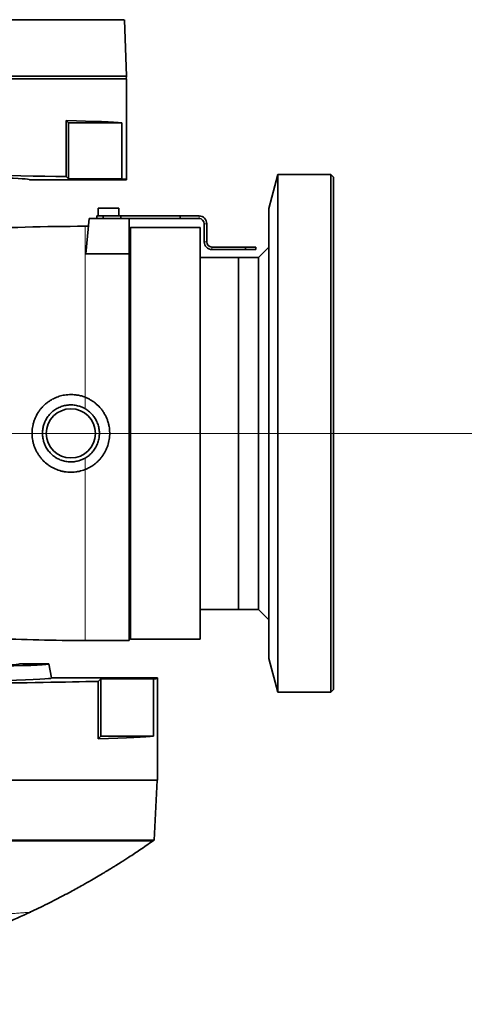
# Model space of a CAD drawing. Header units: millimetres. Extents: x 0 to 14900, y 0 to 10500.
# Tile 45 of 50: x 12618 to 12790, y 5513 to 5894. Entities that reach past the tile are written whole.
import ezdxf

# ---------------------------------------------------------------- set-up
doc = ezdxf.new("R2010")
doc.units = ezdxf.units.MM
doc.header["$LTSCALE"] = 25
doc.styles.add('SLDTEXTSTYLE0', font='TXT', dxfattribs={"width": 0.605})
doc.dimstyles.new('SLDDIMSTYLE2', dxfattribs={"dimtxt": 87.5, "dimasz": 87.5, "dimexe": 0, "dimexo": 0.0625, "dimgap": 21.875, "dimtad": 1, "dimdec": 4, "dimlfac": 25, "dimzin": 12, "dimdsep": 46, "dimtxsty": 'SLDTEXTSTYLE0', "dimsah": 1, "dimcen": 0.09, "dimadec": 1, "dimazin": 3, "dimtfac": 1, "dimtofl": 0, "dimtmove": 0, "dimatfit": 3, "dimfxl": 1, "dimfrac": 2, "dimtolj": 1, "dimtzin": 12, "dimarcsym": 0})

# ---------------------------------------------------------------- blocks, each defined once
blk = doc.blocks.new('_D_6')
at = {"color": 7, "linetype": 'Continuous', "lineweight": 0}
for p, q in [((7972.55, 6237.04), (7775.38, 6271.81)), ((12131.86, 5733.81), (13924.74, 5733.81))]:
    blk.add_line(p, q, dxfattribs=at)
at = {"color": 7, "linetype": 'Continuous', "lineweight": 18}
blk.add_arc((10826.53, 5733.81), 3060.71, 0, 170, dxfattribs=at)
for points in [[(7812.31, 6265.3), (7841.01, 6348.9), (7816.46, 6353.59)], [(13887.24, 5733.81), (13898.49, 5821.48), (13873.49, 5821.12)]]:
    blk.add_solid(points, dxfattribs=at)
at = {"color": 7, "linetype": 'Continuous', "lineweight": 18, "insert": (10991.66, 8905.45), "char_height": 87.5, "attachment_point": 1, "rotation": 354.776, "style": 'SLDTEXTSTYLE0'}
blk.add_mtext('170°', dxfattribs=at)
blk = doc.blocks.new('_D_7')
at = {"color": 7, "linetype": 'Continuous', "lineweight": 0}
for p, q in [((12131.86, 5733.81), (13924.74, 5733.81)), ((7972.55, 5230.58), (7775.38, 5195.81))]:
    blk.add_line(p, q, dxfattribs=at)
at = {"color": 7, "linetype": 'Continuous', "lineweight": 18}
blk.add_arc((10826.53, 5733.81), 3060.71, 190, 0, dxfattribs=at)
for points in [[(13887.24, 5733.81), (13873.49, 5646.5), (13898.49, 5646.14)], [(7812.31, 5202.32), (7816.46, 5114.03), (7841.01, 5118.72)]]:
    blk.add_solid(points, dxfattribs=at)
at = {"color": 7, "linetype": 'Continuous', "lineweight": 18, "insert": (10959.6, 2786.27), "char_height": 87.5, "attachment_point": 1, "rotation": 5, "style": 'SLDTEXTSTYLE0'}
blk.add_mtext('170°', dxfattribs=at)

msp = doc.modelspace()

# ---------------------------------------------------------------- linework, layer by layer
at = {"color": 7, "linetype": 'Continuous', "lineweight": 35}
for p, q in [((12658.9904555, 5871.8100723), (12658.2292129, 5893.6092071)), ((12658.9904555, 5871.8100723), (12549.0253763, 5871.8100723)), ((12659.0253763, 5870.8100723), (12549.0253763, 5870.8100723)), ((12658.9292929, 5870.8100723), (12658.9904555, 5871.8100723)), ((12659.0253763, 5831.8100723), (12659.0253763, 5870.8100723)), ((12635.7329625, 5854.6424861), (12635.7329625, 5832.9915874)), ((12635.7329625, 5854.6424861), (12636.5653763, 5853.8100723)), ((12636.5653763, 5853.8100723), (12636.5653763, 5832.1591736)), ((12636.5653763, 5853.8100723), (12657.1919145, 5853.8100723)), ((12657.1919145, 5832.1591736), (12657.1919145, 5853.8100723)), ((12621.5253763, 5831.8100723), (12659.0253763, 5831.8100723)), ((12635.7329625, 5832.9915874), (12636.5653763, 5832.1591736)), ((12636.5653763, 5832.1591736), (12657.1919145, 5832.1591736)), ((12717.5253763, 5833.8100723), (12714.0253763, 5820.7478945)), ((12738.0253763, 5833.8100723), (12717.5253763, 5833.8100723)), ((12717.5253763, 5633.8100723), (12717.5253763, 5833.8100723)), ((12739.0253763, 5832.8100723), (12738.0253763, 5833.8100723)), ((12738.0253763, 5633.8100723), (12738.0253763, 5833.8100723)), ((12739.0253763, 5634.8100723), (12739.0253763, 5832.8100723)), ((12648.0253763, 5820.8100723), (12648.0253763, 5817.8100723)), ((12648.0253763, 5820.8100723), (12656.0253763, 5820.8100723)), ((12656.0253763, 5817.8100723), (12656.0253763, 5820.8100723)), ((12714.0253763, 5646.8722501), (12714.0253763, 5820.7478945)), ((12644.5253763, 5816.8100723), (12643.3297657, 5803.1441809)), ((12644.5253763, 5816.8100723), (12660.0253763, 5816.8100723)), ((12647.5253763, 5816.8100723), (12647.5253763, 5817.8100723)), ((12647.5253763, 5817.8100723), (12650.0253763, 5817.8100723)), ((12650.0253763, 5817.8100723), (12650.0253763, 5816.8100723)), ((12650.0253763, 5817.8100723), (12656.8437073, 5817.8100723)), ((12656.8437073, 5816.8100723), (12656.8437073, 5817.8100723)), ((12656.8437073, 5817.8100723), (12679.7253763, 5817.8100723)), ((12660.0253763, 5803.1441809), (12660.0253763, 5816.8100723)), ((12660.0253763, 5816.8100723), (12679.7253763, 5816.8100723)), ((12679.7253763, 5816.8100723), (12679.7253763, 5817.8100723)), ((12679.7253763, 5817.8100723), (12687.0253763, 5817.8100723)), ((12679.7253763, 5816.8100723), (12687.0253763, 5816.8100723)), ((12682.2253763, 5817.9100723), (12682.2253763, 5817.8100723)), ((12682.2253763, 5817.9100723), (12683.4753763, 5817.9100723)), ((12683.4753763, 5817.9100723), (12683.4753763, 5817.8100723)), ((12683.4753763, 5817.9100723), (12683.9753763, 5817.9100723)), ((12683.9753763, 5817.9100723), (12683.9753763, 5817.8100723)), ((12683.9753763, 5817.9100723), (12685.2253763, 5817.9100723)), ((12685.2253763, 5817.9100723), (12685.2253763, 5817.8100723)), ((12644.2629103, 5813.8100723), (12643.0253763, 5813.8100723)), ((12660.5253763, 5813.3100723), (12660.0253763, 5812.8100723)), ((12687.5253763, 5813.3100723), (12660.5253763, 5813.3100723)), ((12660.5253763, 5813.3100723), (12660.5253763, 5654.3100723)), ((12687.5253763, 5813.3100723), (12687.5253763, 5733.8100723)), ((12689.0253763, 5814.8100723), (12689.0253763, 5807.8100723)), ((12690.0253763, 5814.8100723), (12690.0253763, 5807.8100723)), ((12705.0253763, 5805.8100723), (12692.0253763, 5805.8100723)), ((12705.0253763, 5804.8100723), (12692.0253763, 5804.8100723)), ((12705.0253763, 5804.8100723), (12705.0253763, 5805.8100723)), ((12705.0253763, 5805.8100723), (12709.0253763, 5805.8100723)), ((12709.0253763, 5804.8100723), (12705.0253763, 5804.8100723)), ((12709.0253763, 5805.8100723), (12709.0253763, 5804.8100723)), ((12714.0253763, 5805.8100723), (12710.0253763, 5801.8100723)), ((12660.0253763, 5803.1441809), (12643.3297657, 5803.1441809)), ((12660.0253763, 5803.1441809), (12660.0253763, 5653.8100723)), ((12702.3253763, 5801.8100723), (12687.5253763, 5801.8100723)), ((12703.3259009, 5801.8100723), (12702.3253763, 5801.8100723)), ((12702.3253763, 5665.8100723), (12702.3253763, 5801.8100723)), ((12702.3253763, 5801.8100723), (12702.3253763, 5733.8100723)), ((12706.8259009, 5801.8100723), (12706.3244463, 5801.8100723)), ((12710.0253763, 5801.8100723), (12709.8244463, 5801.8100723)), ((12710.0253763, 5665.8100723), (12710.0253763, 5801.8100723)), ((12687.5253763, 5733.8100723), (12687.5253763, 5654.3100723)), ((12702.3253763, 5733.8100723), (12702.3253763, 5665.8100723)), ((12687.5253763, 5665.8100723), (12702.3253763, 5665.8100723)), ((12702.3253763, 5665.8100723), (12710.0253763, 5665.8100723)), ((12710.0253763, 5665.8100723), (12714.0253763, 5661.8100723)), ((12643.0253763, 5653.8100723), (12660.0253763, 5653.8100723)), ((12660.0253763, 5654.8100723), (12660.5253763, 5654.3100723)), ((12660.5253763, 5654.3100723), (12687.5253763, 5654.3100723)), ((12629.0253763, 5644.8100723), (12617.7311476, 5644.8100723)), ((12629.9951747, 5639.3100723), (12629.0253763, 5644.8100723)), ((12714.0253763, 5646.8722501), (12717.5253763, 5633.8100723)), ((12671.0253763, 5639.3100723), (12629.9951747, 5639.3100723)), ((12649.0253763, 5638.960971), (12648.0762252, 5638.01182)), ((12648.0762252, 5615.8609213), (12648.0762252, 5638.01182)), ((12669.5014277, 5638.960971), (12649.0253763, 5638.960971)), ((12649.0253763, 5616.8100723), (12649.0253763, 5638.960971)), ((12669.5014277, 5638.960971), (12669.5014277, 5616.8100723)), ((12671.0253763, 5599.8100723), (12671.0253763, 5639.3100723)), ((12717.5253763, 5633.8100723), (12738.0253763, 5633.8100723)), ((12738.0253763, 5633.8100723), (12739.0253763, 5634.8100723)), ((12649.0253763, 5616.8100723), (12648.0762252, 5615.8609213)), ((12669.5014277, 5616.8100723), (12649.0253763, 5616.8100723)), ((12671.0253763, 5599.8100723), (12539.0253763, 5599.8100723)), ((12669.6554076, 5576.6695134), (12670.8681529, 5599.8100723)), ((12669.0990019, 5576.2821828), (12669.6942641, 5576.6990811))]:
    msp.add_line(p, q, dxfattribs=at)
at = {"color": 8, "linetype": 'Continuous', "lineweight": 18}
for p, q in [((12687.0253763, 5816.8100723), (12687.0253763, 5817.8100723)), ((12643.0253763, 5747.765358), (12643.0253763, 5813.8100723)), ((12689.0253763, 5814.8100723), (12690.0253763, 5814.8100723)), ((12690.0253763, 5807.8100723), (12689.0253763, 5807.8100723)), ((12692.0253763, 5805.8100723), (12692.0253763, 5804.8100723)), ((12643.0253763, 5743.3363517), (12643.0253763, 5747.765358)), ((12643.0253763, 5719.8547866), (12643.0253763, 5724.2837929)), ((12643.0253763, 5653.8100723), (12643.0253763, 5719.8547866))]:
    msp.add_line(p, q, dxfattribs=at)
at = {"color": 7, "linetype": 'Continuous', "lineweight": 35}
msp.add_circle((12637.5253763, 5733.8100723), 9.5, dxfattribs=at)
at = {"color": 7, "linetype": 'Continuous', "lineweight": 18}
msp.add_arc((10826.5253734, 5733.8100723), 2848, 190, 170, dxfattribs=at)
at = {"color": 7, "linetype": 'Continuous', "lineweight": 35}
for centre, radius, start, end in [((12687.0253763, 5814.8100723), 3, 0, 90), ((12687.0253763, 5814.8100723), 2, 0, 90), ((12643.0253763, 5013.8100723), 800, 90, 93.3124775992), ((12692.0253763, 5807.8100723), 3, 180, 270), ((12692.0253763, 5807.8100723), 2, 180, 270), ((12643.0253763, 6453.8100723), 800, 267.4392982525, 270)]:
    msp.add_arc(centre, radius, start, end, dxfattribs=at)
for centre, major_axis, ratio, start_param, end_param in [((12549.0253763, 5853.460971), (110, 0), 0.0174550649, 0.182835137, 0.6628351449), ((12539.0253763, 5831.8100723), (82.5, 0), 0.0174550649, 0, 3.1415926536), ((12549.0253763, 5831.8100723), (110, 0), 0.0174550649, 0.6628351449, 1.5707963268), ((12549.0253763, 5831.8100723), (110, 0), 0.0174550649, 0, 0.182835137), ((12539.0253763, 5644.8164979), (78.7066322, 0), 0.0174552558, 3.3842506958, 6.2785082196), ((12539.0253763, 5644.8052372), (90.0004263, 0), 0.0174551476, 3.7409043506, 6.2862631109), ((12539.0253763, 5639.3051851), (90.9702293, 0), 0.0174551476, 3.7517074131, 6.2862631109), ((12539.0253763, 5639.3100723), (132, 0), 0.0174550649, 4.7123889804, 5.6846163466), ((12539.0253763, 5639.3100723), (132, 0), 0.0174550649, 6.1310843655, 6.2831853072), ((12539.0253763, 5617.1591736), (132, 0), 0.0174550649, 5.6846163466, 6.1310843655)]:
    msp.add_ellipse(centre, major_axis=major_axis, ratio=ratio, start_param=start_param, end_param=end_param, dxfattribs=at)
for points, knots in [([(12658.1482692, 5893.6063805), (12658.1427531, 5893.6063491), (12658.1293179, 5893.6062727), (12657.1983202, 5893.6055957), (12655.5062308, 5893.6044198), (12653.0502178, 5893.6014782), (12649.8335733, 5893.5993811), (12646.2178919, 5893.5952562), (12642.4408798, 5893.5923142), (12638.5965459, 5893.5890952), (12634.2303206, 5893.5846054), (12629.1820902, 5893.580697), (12623.350874, 5893.5755813), (12616.6638222, 5893.5694916), (12609.234661, 5893.5640458), (12601.2957868, 5893.5565501), (12592.9980907, 5893.550692), (12584.4180053, 5893.5432465), (12575.6321188, 5893.5367614), (12566.5614872, 5893.5298372), (12557.656501, 5893.5225976), (12551.7782653, 5893.5185774), (12549.0253763, 5893.5166947)], [0, 0, 0, 0, 0.03807512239, 0.09273672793, 0.14566912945, 0.19897172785, 0.25284772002, 0.30750911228, 0.34722681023, 0.38710007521, 0.43075984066, 0.47462655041, 0.52230732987, 0.57524024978, 0.6285434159, 0.68241997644, 0.73708202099, 0.79001408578, 0.84331636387, 0.89719202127, 0.95185307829, 1, 1, 1, 1]), ([(12706.3244463, 5801.8100521), (12706.3247332, 5801.8100583), (12706.3263018, 5801.8100924), (12706.3157336, 5801.8098624), (12706.2861961, 5801.8092235), (12706.2346379, 5801.808151), (12706.1702435, 5801.8068532), (12706.0866545, 5801.8052563), (12705.9857954, 5801.8034971), (12705.8739465, 5801.8016764), (12705.7467328, 5801.7998387), (12705.6071042, 5801.7981437), (12705.4597764, 5801.7965856), (12705.3025084, 5801.7953027), (12705.1391637, 5801.7944117), (12704.97246, 5801.7938019), (12704.8025153, 5801.7936453), (12704.6337377, 5801.7939619), (12704.5087427, 5801.7944253), (12704.3861652, 5801.7950987), (12704.2652507, 5801.7959773), (12704.1487169, 5801.7970277), (12704.0005522, 5801.7986077), (12703.8633138, 5801.800404), (12703.7408082, 5801.8022574), (12703.6288889, 5801.8040932), (12703.5334937, 5801.8058325), (12703.4572321, 5801.8073199), (12703.3943594, 5801.8085937), (12703.3502852, 5801.8095324), (12703.3309147, 5801.8099517), (12703.3221448, 5801.8101422), (12703.3257241, 5801.8100648), (12703.3259009, 5801.810061)], [0, 0, 0, 0, 0.0058511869, 0.0319926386, 0.0851640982, 0.11225726, 0.1384042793, 0.1915806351, 0.2186718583, 0.2449292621, 0.2983267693, 0.3255285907, 0.3519464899, 0.405671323, 0.4330408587, 0.4595973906, 0.5136084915, 0.5411271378, 0.5677453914, 0.5945486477, 0.6219361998, 0.6495260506, 0.6761064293, 0.7301773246, 0.7577344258, 0.7841898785, 0.8380094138, 0.865440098, 0.8917321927, 0.9452178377, 0.9724768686, 0.9986403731, 1, 1, 1, 1]), ([(12709.8244463, 5801.8100521), (12709.8247332, 5801.8100583), (12709.8263018, 5801.8100924), (12709.8157336, 5801.8098624), (12709.7861961, 5801.8092235), (12709.7346379, 5801.808151), (12709.6702435, 5801.8068532), (12709.5866545, 5801.8052563), (12709.4857954, 5801.8034971), (12709.3739465, 5801.8016764), (12709.2467328, 5801.7998387), (12709.1071042, 5801.7981437), (12708.9597764, 5801.7965856), (12708.8025084, 5801.7953027), (12708.6391637, 5801.7944117), (12708.47246, 5801.7938019), (12708.3025153, 5801.7936453), (12708.1337377, 5801.7939619), (12708.0087427, 5801.7944253), (12707.8861652, 5801.7950987), (12707.7652507, 5801.7959773), (12707.6487169, 5801.7970277), (12707.5005522, 5801.7986077), (12707.3633138, 5801.800404), (12707.2408082, 5801.8022574), (12707.1288889, 5801.8040932), (12707.0334937, 5801.8058325), (12706.9572321, 5801.8073199), (12706.8943594, 5801.8085937), (12706.8502852, 5801.8095324), (12706.8309147, 5801.8099517), (12706.8221448, 5801.8101422), (12706.8257241, 5801.8100648), (12706.8259009, 5801.810061)], [0, 0, 0, 0, 0.00585118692, 0.03199263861, 0.08516409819, 0.11225726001, 0.1384042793, 0.19158063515, 0.21867185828, 0.24492926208, 0.2983267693, 0.32552859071, 0.35194648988, 0.40567132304, 0.43304085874, 0.45959739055, 0.51360849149, 0.54112713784, 0.5677453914, 0.59454864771, 0.62193619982, 0.6495260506, 0.67610642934, 0.7301773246, 0.75773442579, 0.78418987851, 0.83800941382, 0.86544009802, 0.89173219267, 0.94521783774, 0.9724768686, 0.99864037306, 1, 1, 1, 1]), ([(12643.0253763, 5719.8547866), (12642.2432091, 5719.5870175), (12641.0653922, 5719.1838007), (12639.4157272, 5718.9133793), (12637.7525314, 5718.7703487), (12636.0753905, 5718.8400712), (12634.4279622, 5719.1152103), (12632.8112208, 5719.5275224), (12631.2536718, 5720.140232), (12629.792467, 5720.9364571), (12628.3975957, 5721.8556974), (12627.1197972, 5722.9499309), (12625.9909399, 5724.1925697), (12625.2218201, 5725.198584), (12624.5409276, 5726.264875), (12623.9525964, 5727.3823474), (12623.4550383, 5728.5587848), (12623.061408, 5729.7688263), (12622.7730373, 5731.0012075), (12622.5894596, 5732.2449137), (12622.5101611, 5733.5138632), (12622.5482679, 5735.1926092), (12622.796811, 5736.855474), (12623.2464448, 5738.4622699), (12623.8294144, 5740.0259968), (12624.6068311, 5741.5117929), (12625.5583276, 5742.8832682), (12626.361004, 5743.8543184), (12627.2420955, 5744.754308), (12628.1940279, 5745.5768783), (12629.2229787, 5746.324692), (12630.5020191, 5747.0970387), (12632.1003952, 5747.8423229), (12633.7210857, 5748.3491205), (12635.5649664, 5748.7190416), (12637.1800549, 5748.846411), (12638.8555089, 5748.7693393), (12640.1940852, 5748.5912442), (12641.5991835, 5748.2798225), (12642.5483375, 5747.9374382), (12643.0253763, 5747.765358)], [0, 0, 0, 0, 0.0424115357, 0.0638648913, 0.085679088, 0.1280966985, 0.1495558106, 0.1713778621, 0.2137229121, 0.2351362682, 0.2569052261, 0.2996169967, 0.3212918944, 0.343277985, 0.3647312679, 0.3863355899, 0.4081750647, 0.4303376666, 0.4516554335, 0.4731246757, 0.4948293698, 0.5168569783, 0.559260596, 0.5807070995, 0.6025154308, 0.6449725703, 0.6665168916, 0.6883681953, 0.7097603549, 0.7313011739, 0.7530725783, 0.7751603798, 0.8080982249, 0.8435171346, 0.8621069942, 0.9046408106, 0.9262346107, 0.9481473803, 0.9739392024, 1, 1, 1, 1]), ([(12643.0253763, 5747.765358), (12643.4094856, 5747.6031749), (12644.1804242, 5747.2776602), (12645.2843662, 5746.6667565), (12646.3471563, 5745.964599), (12647.6702581, 5744.9149773), (12648.8556668, 5743.7024141), (12649.8749459, 5742.3560323), (12650.7774128, 5740.9257462), (12651.4961079, 5739.3834762), (12652.0129982, 5737.767341), (12652.3880461, 5736.1208284), (12652.5528356, 5734.4377322), (12652.506531, 5732.7600629), (12652.31965, 5731.1002258), (12651.9265974, 5729.4745681), (12651.340589, 5727.9224122), (12650.6249081, 5726.4198133), (12649.7226588, 5725.0106593), (12648.6560681, 5723.7284363), (12647.8475692, 5722.9078894), (12646.8317186, 5722.0174177), (12645.5698746, 5721.1059795), (12644.1972495, 5720.3431065), (12643.3215697, 5719.9782105), (12643.0253763, 5719.8547866)], [0, 0, 0, 0, 0.0348697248, 0.0699863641, 0.1054828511, 0.1414982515, 0.2114150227, 0.2469003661, 0.2829011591, 0.3529602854, 0.3885326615, 0.4246382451, 0.4939307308, 0.5289856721, 0.5646475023, 0.6332924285, 0.6680073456, 0.7033012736, 0.772471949, 0.8074476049, 0.843000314, 0.8689267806, 0.9206407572, 0.9731572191, 1, 1, 1, 1]), ([(12643.0253763, 5743.3363517), (12642.8313363, 5743.4437096), (12642.2470588, 5743.7669767), (12641.421137, 5744.1134587), (12640.2020818, 5744.5060213), (12639.0730864, 5744.730845), (12637.8408405, 5744.8188487), (12636.9120514, 5744.805995), (12635.6864754, 5744.6854641), (12634.4813916, 5744.4120403), (12633.3260254, 5743.9909273), (12632.210074, 5743.4746122), (12631.162702, 5742.8201729), (12629.9725131, 5741.8485665), (12629.118094, 5740.9499911), (12628.3853892, 5739.9544427), (12627.9391191, 5739.2255428), (12627.4699048, 5738.3137025), (12627.0110084, 5737.1591932), (12626.6239226, 5735.581363), (12626.5001636, 5734.1316101), (12626.5499388, 5732.8980333), (12626.6659858, 5731.9771064), (12626.9219601, 5730.773159), (12627.3274896, 5729.6065527), (12627.8742496, 5728.5052903), (12628.3526186, 5727.7158405), (12628.8927518, 5726.9718271), (12629.4996513, 5726.2682639), (12630.1091405, 5725.6723842), (12630.8922313, 5725.012561), (12631.9145595, 5724.3081731), (12633.3668713, 5723.5783547), (12634.7545812, 5723.1336836), (12635.9719018, 5722.9068409), (12636.8976501, 5722.8149089), (12637.8227995, 5722.8014308), (12638.7388639, 5722.8642701), (12639.6557728, 5723.004973), (12640.4767321, 5723.2029861), (12641.4123927, 5723.5034233), (12642.2404705, 5723.8497787), (12642.8285057, 5724.1749331), (12643.0253763, 5724.2837929)], [0, 0, 0, 0, 0.0144570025, 0.0435317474, 0.0581646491, 0.0978969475, 0.118066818, 0.1385336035, 0.1582841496, 0.1981731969, 0.2185455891, 0.2383017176, 0.2782113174, 0.2985871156, 0.3383973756, 0.358602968, 0.3791020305, 0.3940264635, 0.4254001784, 0.4597851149, 0.4994834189, 0.5196357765, 0.5400841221, 0.559834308, 0.5997206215, 0.6200890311, 0.6398827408, 0.6598137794, 0.6799570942, 0.7003910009, 0.7153143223, 0.7466840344, 0.781061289, 0.8208793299, 0.8410936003, 0.8616064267, 0.8813649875, 0.901262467, 0.9213199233, 0.9417067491, 0.9561951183, 0.985334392, 1, 1, 1, 1]), ([(12643.0253763, 5724.2837929), (12643.2852664, 5724.4422704), (12643.8068546, 5724.760328), (12644.5414441, 5725.3222937), (12645.2373001, 5725.9469907), (12645.8748668, 5726.6286522), (12646.4487518, 5727.3561084), (12646.9589566, 5728.1271411), (12647.4077926, 5728.9485124), (12647.7836591, 5729.8030926), (12648.0837713, 5730.6796224), (12648.3093843, 5731.5755304), (12648.460487, 5732.4987657), (12648.5551775, 5733.7319786), (12648.4940601, 5734.9683756), (12648.2806984, 5736.1791203), (12648.0438954, 5737.0727489), (12647.7344198, 5737.9394634), (12647.3565282, 5738.7728844), (12646.9059189, 5739.5801521), (12646.4313608, 5740.2833201), (12645.8004051, 5741.0846784), (12644.9442164, 5741.9761519), (12643.9422337, 5742.7791243), (12643.259157, 5743.1942697), (12643.0253763, 5743.3363517)], [0, 0, 0, 0, 0.0396484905, 0.0795728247, 0.1203654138, 0.1614575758, 0.2011059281, 0.2410297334, 0.2818246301, 0.3229218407, 0.362483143, 0.4023222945, 0.4430409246, 0.4840646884, 0.563092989, 0.603208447, 0.6439098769, 0.683275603, 0.7229141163, 0.762973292, 0.803607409, 0.8333496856, 0.8958641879, 0.9643598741, 1, 1, 1, 1]), ([(12539.0253763, 5576.7304752), (12542.3884339, 5576.8016116), (12549.1370602, 5576.9443603), (12559.2083338, 5576.8782541), (12569.1912946, 5576.6971588), (12579.0347353, 5576.6150391), (12588.7000013, 5576.6938342), (12598.2464307, 5576.6963981), (12607.5898711, 5576.6750072), (12616.5971013, 5576.6806084), (12625.0838516, 5576.6820877), (12633.0289678, 5576.6755636), (12640.3982761, 5576.6770848), (12647.0180031, 5576.6801852), (12652.8246582, 5576.6733035), (12657.824571, 5576.6735213), (12662.0373176, 5576.6732879), (12665.3436844, 5576.6722045), (12667.7568038, 5576.6731457), (12669.1724135, 5576.6707706), (12669.7774778, 5576.6718038), (12669.6236959, 5576.671964), (12669.6083282, 5576.67198)], [0, 0, 0, 0, 0.049176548, 0.0986822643, 0.1481207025, 0.1978587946, 0.2479832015, 0.2984215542, 0.3512235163, 0.404392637, 0.457122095, 0.5102177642, 0.5644676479, 0.6191162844, 0.6718508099, 0.7249513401, 0.7792063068, 0.8338602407, 0.8866027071, 0.9397114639, 0.9939752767, 1, 1, 1, 1]), ([(12621.6389809, 5548.8134925), (12622.7799927, 5549.3424944), (12626.1836074, 5550.920496), (12631.4453829, 5553.5756421), (12637.1323743, 5556.5616091), (12641.6918679, 5559.0719717), (12645.23584, 5561.0884871), (12647.9663139, 5562.6814196), (12650.2463477, 5564.0386689), (12652.0367546, 5565.1231901), (12653.4673769, 5566.0010003), (12654.9440171, 5566.9157769), (12657.105746, 5568.272801), (12660.3098634, 5570.3299671), (12664.4456272, 5573.0582124), (12667.4730174, 5575.1596907), (12669.0936419, 5576.2846553)], [0, 0, 0, 0, 0.0687205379, 0.2049919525, 0.3219829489, 0.4196978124, 0.4893832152, 0.5447852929, 0.5924295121, 0.6343723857, 0.6591658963, 0.6841450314, 0.7292884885, 0.7986326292, 0.8922038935, 1, 1, 1, 1]), ([(12608.095551, 5542.843922), (12609.2662178, 5543.3153812), (12613.9336204, 5545.1950706), (12618.4959343, 5547.3199209), (12621.9139396, 5548.9118213)], [0, 0, 0, 0, 0.2508176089, 1, 1, 1, 1])]:
    msp.add_open_spline(points, degree=3, knots=knots, dxfattribs=at)
at = {"color": 8, "linetype": 'Continuous', "lineweight": 18}
for points, knots in [([(12539.0253763, 5576.3344535), (12543.295087, 5576.4147787), (12551.8094289, 5576.5749572), (12564.4612761, 5576.3886321), (12576.8713617, 5576.2014889), (12588.9155926, 5576.3090155), (12600.4643357, 5576.2997373), (12611.4240205, 5576.2796017), (12621.6959583, 5576.2938964), (12631.1614469, 5576.2834747), (12639.7377851, 5576.2879102), (12647.3516676, 5576.2882435), (12653.9262362, 5576.283508), (12659.384389, 5576.2838128), (12663.6857656, 5576.28195), (12666.826624, 5576.2829155), (12668.5834405, 5576.2828321), (12669.3050122, 5576.2820039), (12669.0966642, 5576.2821844), (12669.0954974, 5576.2821854)], [0, 0, 0, 0, 0.06269475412, 0.12502125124, 0.18759557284, 0.25035842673, 0.31262290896, 0.37495863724, 0.43778559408, 0.50017272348, 0.56238243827, 0.62501591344, 0.68766440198, 0.74988659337, 0.8122593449, 0.87508686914, 0.93741987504, 0.99964953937, 1, 1, 1, 1]), ([(12502.7612729, 5540.2000804), (12509.9385323, 5540.7196511), (12519.8075428, 5541.434081), (12531.9081065, 5542.3100558), (12539.113599, 5542.8316703), (12545.6229971, 5543.3028937), (12551.8846353, 5543.7561814), (12557.8699983, 5544.1894693), (12563.86472, 5544.6234346), (12569.7430432, 5545.0489737), (12575.4679263, 5545.4634051), (12580.9886208, 5545.863055), (12586.3584166, 5546.2517811), (12591.0443763, 5546.5910035), (12596.292899, 5546.9709506), (12600.9664811, 5547.309277), (12605.3824329, 5547.6289532), (12608.7814764, 5547.8750142), (12611.9246639, 5548.1025534), (12614.7509418, 5548.3071512), (12617.1497268, 5548.4808022), (12619.0481545, 5548.6182317), (12620.4538864, 5548.7199944), (12621.3268061, 5548.7831861), (12621.7254012, 5548.8120409), (12621.6583094, 5548.8071841), (12621.6424709, 5548.8060375)], [0, 0, 0, 0, 0.1368340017, 0.1881520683, 0.2309334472, 0.2738055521, 0.3109672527, 0.3483974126, 0.386251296, 0.4246554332, 0.4616839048, 0.4992334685, 0.5370462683, 0.5754008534, 0.6034256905, 0.6600162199, 0.6935572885, 0.7272894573, 0.7643187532, 0.8016122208, 0.8393130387, 0.877575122, 0.9142348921, 0.9511519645, 0.9884683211, 1, 1, 1, 1])]:
    msp.add_open_spline(points, degree=3, knots=knots, dxfattribs=at)

# ---------------------------------------------------------------- dimensions: what is measured, and where the dimension line sits
at = {"color": 7, "linetype": 'Continuous', "lineweight": 18}
for base, line1, line2, picture, middle in [((11093.2840942, 8782.8762034), ((12081.864904, 5733.8100723), (9571.1858428, 5733.8100723)), ((9847.6264669, 5906.4163609), (8021.7928928, 6228.3600823)), '_D_6', (11105.2016849, 8781.8100723)), ((11093.2840942, 2684.7439413), ((9847.6264669, 5561.2037837), (8021.7928928, 5239.2600623)), ((12081.864904, 5733.8100723), (9571.1858428, 5733.8100723)), '_D_7', (11093.2840942, 2684.7439413))]:
    dim = msp.add_angular_dim_2l(base=base, line1=line1, line2=line2, dimstyle='SLDDIMSTYLE2', dxfattribs=at)
    dim.commit()
    dim.dimension.update_dxf_attribs({"geometry": picture, "text_midpoint": middle, "dimtype": 162})

doc.saveas('drawing.dxf')
